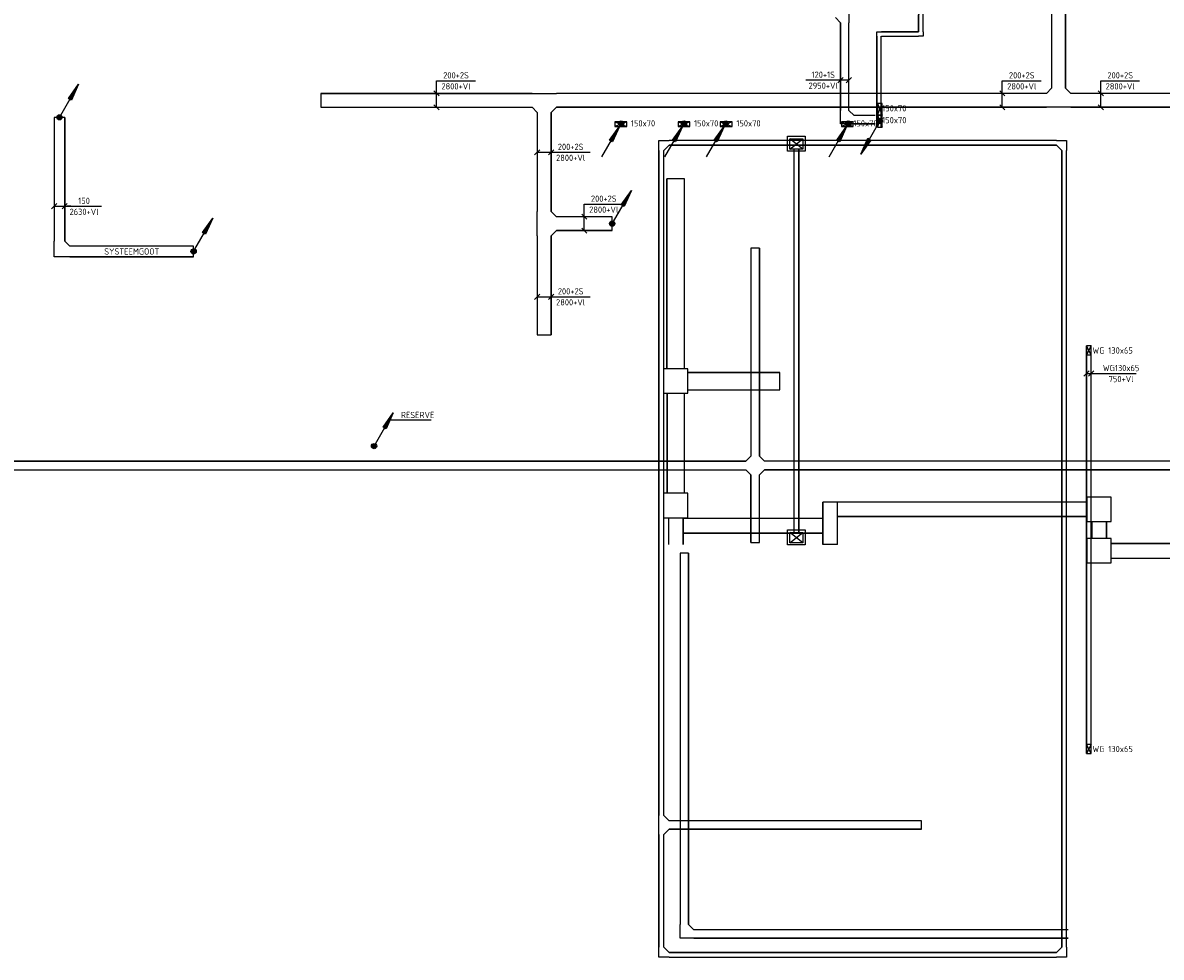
# Model space of a CAD drawing. Header units: millimetres. Extents: x 86133 to 133021, y 140425 to 175802.
# Tile 6 of 9: x 104508 to 120847, y 154051 to 167463. Entities that reach past the tile are written whole.
import ezdxf
from ezdxf.enums import TextEntityAlignment as Align

# ---------------------------------------------------------------- set-up
doc = ezdxf.new("R2010")
doc.units = ezdxf.units.MM
doc.header["$LTSCALE"] = 50
doc.linetypes.add('B-SL0', pattern=[100000000.0, 0, -100000000.0])
doc.layers.get('0').update_dxf_attribs({"linetype": 'CONTINUOUS'})
for name, color, linetype in [('EB61301-_ATTRIB', 2, 'CONTINUOUS'), ('EB61303-_ATTRIB', 2, 'CONTINUOUS'), ('EB61333-_ATTRIB', 2, 'CONTINUOUS'), ('EL61301-_KABELGOOT', 3, 'CONTINUOUS'), ('EL61302-_KABELLADDER', 3, 'CONTINUOUS'), ('EL61303-_WANDGOOT', 3, 'CONTINUOUS'), ('EL61305-_VLOERGOOT', 3, 'CONTINUOUS'), ('EL61323-_LSP-WANDGOOT', 3, 'CONTINUOUS'), ('EL61333-_COM-WANDGOOT', 3, 'CONTINUOUS'), ('EM61301-_BEMATING', 1, 'CONTINUOUS'), ('EM61303-_BEMATING', 1, 'CONTINUOUS'), ('EM61321-_BEMATING', 1, 'CONTINUOUS'), ('ET61302-_BIJSCHRIFT', 7, 'CONTINUOUS')]:
    doc.layers.add(name, color=color, linetype=linetype)
doc.styles.add('NORATT', font='isocp.shx')
doc.styles.add('NORDIM', font='isocp.shx')
doc.styles.add('Normaal_staand', font='iso.shx')
doc.styles.get("Standard").update_dxf_attribs({"font": 'SIMPLEX'})

# ---------------------------------------------------------------- blocks, each defined once
blk = doc.blocks.new('KG2BB')
at = {"color": 0, "linetype": 'B-SL0'}
for p, q in [((110, -35), (110, 35)), ((-35, -110), (35, -110))]:
    blk.add_line(p, q, dxfattribs=at)
at = {"color": 0, "linetype": 'ByBlock'}
for points in [[(-35, -110), (-35, 35), (-35, 35), (110, 35)], [(110, -35), (110, -35), (35, -110), (35, -110)]]:
    blk.add_lwpolyline(points, dxfattribs=at)
at = {"color": 0, "flags": 3}
blk.add_attdef('HULPSTUK', (0, 0), '', height=1, rotation=270, dxfattribs=at)
blk = doc.blocks.new('EH100000')
at = {"color": 0, "linetype": 'ByBlock'}
for p, q in [((1, 0.5), (0, 0.5)), ((1, 0.5, 1), (0, 0.5, 1)), ((0, -0.5, 1), (1, -0.5, 1)), ((1, -0.5), (0, -0.5))]:
    blk.add_line(p, q, dxfattribs=at)
at = {"color": 0, "linetype": 'ByBlock', "invisible_edges": 15}
for points in [[(1, -0.5), (0, -0.5), (0, 0.5), (1, 0.5)], [(0, 0.5), (1, 0.5), (1, 0.5, 1), (0, 0.5, 1)], [(0, -0.5, 1), (1, -0.5, 1), (1, -0.5), (0, -0.5)]]:
    blk.add_3dface(points, dxfattribs=at)
at = {"color": 0, "style": 'NORATT'}
for tag, flags in [('M_CODE', 8), ('MERK', 9)]:
    blk.add_attdef(tag, text='', height=1.8, rotation=180, dxfattribs=dict(at, flags=flags)).set_placement((0.5, 0), align=Align.MIDDLE_CENTER)
for tag, flags in [('FUNCTIE', 8), ('SCHOT', 9)]:
    blk.add_attdef(tag, text='', height=1.8, dxfattribs=dict(at, flags=flags)).set_placement((0.5, 0), align=Align.MIDDLE_CENTER)
blk = doc.blocks.new('EH100005')
at = {"color": 0}
blk.add_lwpolyline([(-1, -0.5), (0, -0.5), (0, 0.5), (-1, 0.5)], dxfattribs=at)
at = {"color": 0, "style": 'NORATT', "flags": 9}
blk.add_attdef('HULPSTUK', text='', height=0.5, dxfattribs=at).set_placement((0, 0), align=Align.MIDDLE)
blk = doc.blocks.new('KG3BCB')
at = {"color": 0, "linetype": 'B-SL0'}
for p, q in [((-135, 35), (-135, -35)), ((135, -35), (135, 35)), ((-60, -110), (60, -110))]:
    blk.add_line(p, q, dxfattribs=at)
at = {"color": 0, "linetype": 'ByBlock'}
for points in [[(-135, 35), (0, 35), (0, 35), (135, 35)], [(-60, -110), (-60, -110), (-135, -35), (-135, -35)], [(135, -35), (135, -35), (60, -110), (60, -110)]]:
    blk.add_lwpolyline(points, dxfattribs=at)
at = {"color": 0, "flags": 3}
blk.add_attdef('HULPSTUK', (0, 0), '', height=1, rotation=270, dxfattribs=at)
blk = doc.blocks.new('VP3EEE')
at = {"color": 0, "linetype": 'ByBlock'}
blk.add_lwpolyline([(-175, -175), (175, -175), (175, 175), (-175, 175)], close=True, dxfattribs=at)
at = {"color": 0, "flags": 3}
blk.add_attdef('HULPSTUK', (0, 0), '', height=1, dxfattribs=at)
blk = doc.blocks.new('KG4CCCC')
at = {"color": 0, "linetype": 'B-SL0'}
for p, q in [((-135, 60), (-135, -60)), ((60, 135), (-60, 135)), ((135, -60), (135, 60)), ((-60, -135), (60, -135))]:
    blk.add_line(p, q, dxfattribs=at)
at = {"color": 0, "linetype": 'ByBlock'}
for points in [[(-135, 60), (-135, 60), (-60, 135), (-60, 135)], [(60, 135), (60, 135), (135, 60), (135, 60)], [(-60, -135), (-60, -135), (-135, -60), (-135, -60)], [(135, -60), (135, -60), (60, -135), (60, -135)]]:
    blk.add_lwpolyline(points, dxfattribs=at)
at = {"color": 0, "flags": 3}
blk.add_attdef('HULPSTUK', (0, 0), '', height=1, dxfattribs=at)
blk = doc.blocks.new('ES111201')
at = {"color": 0}
for p, q in [((0.38, 0.65), (5.5, 9.53)), ((0.73, 0.15), (-0.73, 0.15)), ((0.6, 0.45), (-0.6, 0.45)), ((0.73, -0.15), (-0.73, -0.15)), ((0.6, -0.45), (-0.6, -0.45))]:
    blk.add_line(p, q, dxfattribs=at)
for points in [[(2.57, 5.45), (5.5, 9.53), (3.43, 4.95)], [(3.22, 5.07), (4.63, 8.01), (2.78, 5.32)]]:
    blk.add_lwpolyline(points, close=True, dxfattribs=at)
blk.add_circle((0, 0), 0.75, dxfattribs=at)
blk = doc.blocks.new('EH113-200-200-200-000-060')
at = {"color": 0, "linetype": 'ByBlock'}
for points in [[(-175, 100), (0, 100), (0, 100), (175, 100)], [(-100, -175), (-100, -175), (-175, -100), (-175, -100)], [(175, -100), (175, -100), (100, -175), (100, -175)]]:
    blk.add_lwpolyline(points, dxfattribs=at)
at = {"color": 0, "style": 'NORATT', "flags": 1}
blk.add_attdef('HULPSTUK', (0, 0, 2700), '', height=1, rotation=180, dxfattribs=at)
blk = doc.blocks.new('EH132-065-065-000-000-120')
at = {"color": 0, "linetype": 'ByBlock'}
for points in [[(-32.5, -32.5), (-32.5, 32.5), (-32.5, 32.5), (32.5, 32.5)], [(32.5, -32.5), (32.5, -32.5), (32.5, -32.5), (32.5, -32.5)]]:
    blk.add_lwpolyline(points, dxfattribs=at)
at = {"color": 0, "style": 'NORATT', "flags": 1}
blk.add_attdef('HULPSTUK', (0, 0, 425), '', height=1, rotation=360, dxfattribs=at)
blk = doc.blocks.new('ES111202')
at = {"color": 0}
for p, q in [((-0.73, 0.15), (0.73, 0.15)), ((-0.6, 0.45), (0.6, 0.45)), ((-0.38, -0.65), (-5.5, -9.53)), ((-0.73, -0.15), (0.73, -0.15)), ((-0.6, -0.45), (0.6, -0.45))]:
    blk.add_line(p, q, dxfattribs=at)
for points in [[(-2.57, -5.45), (-5.5, -9.53), (-3.43, -4.95)], [(-3.22, -5.07), (-4.62, -8.01), (-2.78, -5.32)]]:
    blk.add_lwpolyline(points, close=True, dxfattribs=at)
blk.add_circle((0, 0), 0.75, dxfattribs=at)
at = {"color": 0, "flags": 9}
blk.add_attdef('M_CODE', text='', height=1.8, dxfattribs=at).set_placement((0, 0), align=Align.MIDDLE)
blk = doc.blocks.new('EH100002')
at = {"color": 0}
for p, q in [((0.5, 0.5, 1), (-0.5, -0.5, 1)), ((-0.5, 0.5, 1), (0.5, -0.5, 1))]:
    blk.add_line(p, q, dxfattribs=at)
blk.add_lwpolyline([(-0.5, -0.5), (0.5, -0.5), (0.5, 0.5), (-0.5, 0.5)], close=True, dxfattribs=at)
at = {"color": 0, "style": 'NORATT'}
for tag, flags, p in [('HULPSTUK', 9, (0, 0)), ('FUNCTIE', 9, (0, -0.08, 1)), ('SCHOT', 9, (0, -0.04, 1)), ('CODE', 8, (0, -2, 1))]:
    blk.add_attdef(tag, text='', height=1.8, dxfattribs=dict(at, flags=flags)).set_placement(p, align=Align.MIDDLE_CENTER)
blk = doc.blocks.new('ES111251')
at = {"color": 0}
for p, q in [((0.73, 0.15), (-0.73, 0.15)), ((0.6, 0.45), (-0.6, 0.45)), ((-5.5, -9.53), (-0.38, -0.65)), ((0.73, -0.15), (-0.73, -0.15)), ((0.6, -0.45), (-0.6, -0.45))]:
    blk.add_line(p, q, dxfattribs=at)
for points in [[(-3.31, -4.73), (-0.38, -0.65), (-2.44, -5.23)], [(-2.66, -5.1), (-1.25, -2.17), (-3.09, -4.85)]]:
    blk.add_lwpolyline(points, close=True, dxfattribs=at)
blk.add_circle((0, 0), 0.75, dxfattribs=at)
blk = doc.blocks.new('EH112-120-120-000-000-060')
at = {"color": 0, "linetype": 'ByBlock'}
for points in [[(-60, -135), (-60, 60), (-60, 60), (135, 60)], [(135, -60), (135, -60), (60, -135), (60, -135)]]:
    blk.add_lwpolyline(points, dxfattribs=at)
at = {"color": 0, "style": 'NORATT', "flags": 1}
blk.add_attdef('HULPSTUK', (0, 0, 2700), '', height=1, rotation=90, dxfattribs=at)
blk = doc.blocks.new('EH113-120-120-120-000-060')
at = {"color": 0, "linetype": 'ByBlock'}
for points in [[(-135, 60), (0, 60), (0, 60), (135, 60)], [(-60, -135), (-60, -135), (-135, -60), (-135, -60)], [(135, -60), (135, -60), (60, -135), (60, -135)]]:
    blk.add_lwpolyline(points, dxfattribs=at)
at = {"color": 0, "style": 'NORATT', "flags": 1}
blk.add_attdef('HULPSTUK', (0, 0, 3200), '', height=1, rotation=90, dxfattribs=at)
blk = doc.blocks.new('*U66')
for p, q in [((-137.5, -37.5), (-62.5, 37.5)), ((-100, 0), (280, 0)), ((62.5, -37.5), (137.5, 37.5)), ((280, 0), (280, 0)), ((280, 0), (280, -558))]:
    blk.add_line(p, q)
at = {"color": 1, "style": 'NORDIM'}
for s, p in [('2800+Vl', (201.25, -279)), ('200+2S', (358.75, -279))]:
    blk.add_text(s, height=90, rotation=270, dxfattribs=at).set_placement(p, align=Align.MIDDLE)
blk = doc.blocks.new('*U68')
for p, q in [((-137.5, -37.5), (-62.5, 37.5)), ((-100, 0), (280, 0)), ((62.5, -37.5), (137.5, 37.5)), ((280, 0), (280, 0)), ((280, 0), (280, -558))]:
    blk.add_line(p, q)
at = {"color": 1, "style": 'NORDIM'}
for s, p in [('2800+Vl', (201.25, -279)), ('200+2S', (358.75, -279))]:
    blk.add_text(s, height=90, rotation=270, dxfattribs=at).set_placement(p, align=Align.MIDDLE)
blk = doc.blocks.new('*U67')
for p, q in [((-137.5, -37.5), (-62.5, 37.5)), ((-100, 0), (100, 0)), ((62.5, -37.5), (137.5, 37.5)), ((100, 0), (100, 0)), ((100, 0), (658, 0))]:
    blk.add_line(p, q)
at = {"color": 1, "style": 'NORDIM'}
for s, p in [('200+2S', (379, 78.75)), ('2800+Vl', (379, -78.75))]:
    blk.add_text(s, height=90, dxfattribs=at).set_placement(p, align=Align.MIDDLE)
blk = doc.blocks.new('*U74')
for p, q in [((-98, -38), (-22, 38)), ((-60, 0), (60, 0)), ((22, -38), (98, 38)), ((60, 0), (60, 0)), ((60, 0), (558, 0))]:
    blk.add_line(p, q)
at = {"color": 1, "style": 'NORDIM'}
for s, p in [('2950+Vl', (309, 79)), ('120+1S', (309, -79))]:
    blk.add_text(s, height=90, rotation=180, dxfattribs=at).set_placement(p, align=Align.MIDDLE)
blk = doc.blocks.new('EH112-120-120-000-000-060-C075')
at = {"color": 0, "linetype": 'ByBlock'}
for points in [[(-60, -135), (-60, 60), (-60, 60), (135, 60)], [(135, -60), (135, -60), (60, -135), (60, -135)]]:
    blk.add_lwpolyline(points, dxfattribs=at)
at = {"invisible_edges": 15}
for points in [[(60, -135), (-60, -135), (-60, 60), (60, -135)], [(-60, 60), (60, -135), (135, -60), (-60, 60)], [(135, -60), (-60, 60), (135, 60), (135, -60)]]:
    blk.add_3dface(points, dxfattribs=at)
at = {"color": 0, "style": 'NORATT', "flags": 1}
for tag in ['HULPSTUK', 'MERK']:
    blk.add_attdef(tag, (0, 0, 2550), '', height=1, rotation=270, dxfattribs=at)
blk = doc.blocks.new('*U80')
for p, q in [((-70, -38), (5, 38)), ((-32, 0), (250, 0)), ((-5, -38), (70, 38)), ((250, 0), (250, 0)), ((250, 0), (677, 0))]:
    blk.add_line(p, q)
at = {"color": 1, "style": 'NORDIM'}
for s, p in [('WG130x65', (463, 79)), ('750+Vl', (463, -79))]:
    blk.add_text(s, height=90, dxfattribs=at).set_placement(p, align=Align.MIDDLE)
blk = doc.blocks.new('EH112-150-150-000-000-060-C075')
at = {"color": 0, "linetype": 'ByBlock'}
for points in [[(-75, -150), (-75, 75), (-75, 75), (150, 75)], [(150, -75), (150, -75), (75, -150), (75, -150)]]:
    blk.add_lwpolyline(points, dxfattribs=at)
at = {"invisible_edges": 15}
for points in [[(75, -150), (-75, -150), (-75, 75), (75, -150)], [(-75, 75), (75, -150), (150, -75), (-75, 75)], [(150, -75), (-75, 75), (150, 75), (150, -75)]]:
    blk.add_3dface(points, dxfattribs=at)
at = {"color": 0, "style": 'NORATT', "flags": 1}
for tag in ['HULPSTUK', 'MERK']:
    blk.add_attdef(tag, (0, 0, 2630), '', height=1, rotation=270, dxfattribs=at)
blk = doc.blocks.new('*U83')
for p, q in [((-112, -38), (-38, 38)), ((-75, 0), (165, 0)), ((38, -38), (112, 38)), ((165, 0), (104, 0)), ((104, 0), (601, 0))]:
    blk.add_line(p, q)
at = {"color": 1, "style": 'NORDIM'}
for s, p in [('150', (353, 79)), ('2630+Vl', (353, -79))]:
    blk.add_text(s, height=90, dxfattribs=at).set_placement(p, align=Align.MIDDLE)

msp = doc.modelspace()

# ---------------------------------------------------------------- linework, layer by layer
at = {"layer": 'EL61305-_VLOERGOOT'}
for p, q in [((115482, 165619), (115482, 165835)), ((115482, 165835), (115735, 165835)), ((115735, 165835), (115735, 165619)), ((115519, 165650), (115703, 165797)), ((115703, 165650), (115519, 165797)), ((115735, 165619), (115482, 165619)), ((115482, 160184), (115735, 160184)), ((115482, 159968), (115482, 160184)), ((115703, 159999), (115519, 160146)), ((115519, 159999), (115703, 160146)), ((115735, 160184), (115735, 159968)), ((115735, 159968), (115482, 159968))]:
    msp.add_line(p, q, dxfattribs=at)
for points in [[(115519, 165650), (115519, 165797), (115703, 165797), (115703, 165650)], [(115519, 159999), (115519, 160146), (115703, 160146), (115703, 159999)]]:
    msp.add_lwpolyline(points, close=True, dxfattribs=at)
msp.add_lwpolyline([(116200, 159975), (115990, 159975)], dxfattribs=at)
at = {"layer": 'ET61302-_BIJSCHRIFT', "color": 1}
msp.add_line((109772, 161763), (110367, 161763), dxfattribs=at)

# ---------------------------------------------------------------- block references
at = {"layer": 'EL61301-_KABELGOOT', "zscale": 60}
for name, p, xscale, yscale, rotation in [('EH100000', (119374, 166525, 2800), 6076.070328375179, 200, 90), ('EH100000', (116305, 167463, 2950), 1257.167433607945, 120, 270), ('EH100005', (108787, 166350, 2800), 60, 200, 180), ('EH100000', (111817, 166350, 2800), 3029.953832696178, 200, 180), ('EH100000', (111992, 164755, 2800), 1420.191636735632, 200, 89.9999999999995), ('EH100000', (105035, 164331, 2630), 1775.000000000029, 150, 90), ('EH100005', (105035, 166106, 2630), 60, 150, 90), ('EH100000', (113674, 165630, 5000), 9545.745138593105, 70, 270), ('EH100000', (115609, 160146, 5000), 5505.713749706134, 70, 90), ('EH100000', (119454, 165630, 5000), 11433.24712355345, 70, 270), ('EH100000', (111992, 162982, 2800), 1422.667703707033, 200, 90.00000000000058), ('EH100005', (115019, 164229, 5000), 60, 120, 90), ('EH100000', (115019, 161244, 5000), 2985.301666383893, 120, 90), ('EH100005', (111992, 162982, 2800), 60, 200, 270.0000000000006), ('EH100000', (114884, 161109, 5000), 14162.85645002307, 120, 179.9999999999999), ('EH100000', (115019, 160974, 5000), 970.6983336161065, 120, 270), ('EH100005', (115019, 160003, 5000), 60, 120, 270), ('EH100000', (114003, 154521, 2550), 5330, 120, 89.99999999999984), ('EH100005', (114003, 159851, 2550), 60, 120, 89.99999999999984), ('EH100000', (113674, 155814, 5000), 1617.501984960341, 70, 270), ('EH100000', (119344, 154086, 5000), 5559.80920349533, 70, 180)]:
    msp.add_blockref(name, p, dxfattribs=dict(at, xscale=xscale, yscale=yscale, rotation=rotation))
at = {"layer": 'EL61301-_KABELGOOT'}
for name, p, rotation in [('EH113-120-120-120-000-060', (116305, 167598, 2950), 270), ('EH113-200-200-200-000-060', (119374, 166350, 2800), 180), ('EH112-120-120-000-000-060', (116305, 166071, 2950), 90.00000000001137), ('KG2BB', (119454, 165740, 5000), 270), ('EH113-200-200-200-000-060', (111992, 164580, 2800), 89.9999999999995), ('EH112-150-150-000-000-060-C075', (105035, 164181, 2630), 90), ('KG3BCB', (113674, 155949, 5000), 90), ('EH112-120-120-000-000-060-C075', (114003, 154386, 2550), 89.99999999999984), ('KG2BB', (113674, 154086, 5000), 90), ('KG2BB', (119454, 154086, 5000), 180)]:
    msp.add_blockref(name, p, dxfattribs=dict(at, rotation=rotation))
for name, p, xscale, yscale, zscale in [('ES111201', (105035, 166106, 2630), 50, 50, 50), ('EH100000', (112167, 166350, 2800), 7032.261740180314, 200, 60), ('EH100000', (119549, 166350, 2800), 2642.534854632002, 200, 60), ('EH100000', (116439, 166071, 2950), 303.8303222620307, 120, 60), ('EH100000', (113784, 165740, 5000), 5559.80920349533, 70, 60), ('ES111201', (112967, 164580), 50, 50, 50), ('ES111201', (106960, 164181, 2630), 50, 50, 50), ('ES111201', (106960, 164181, 2630), 50, 50, 50), ('EH100000', (112167, 164580, 2800), 800.3073699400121, 200, 60), ('EH100005', (112967, 164580, 2800), 60, 200, 60), ('EH100005', (106960, 164181, 2630), 60, 150, 60), ('EH100000', (115154, 161109, 5000), 7007.122021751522, 120, 60), ('EH100000', (113784, 155949, 5000), 3623.425758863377, 120, 60), ('EH100005', (117407, 155949, 5000), 60, 120, 60), ('EH100000', (114138, 154386, 2550), 5372.158603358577, 120, 60)]:
    msp.add_blockref(name, p, dxfattribs=dict(at, xscale=xscale, yscale=yscale, zscale=zscale))
for name, p in [('EH113-200-200-200-000-060', (111992, 166350, 2800)), ('KG2BB', (113674, 165740, 5000)), ('KG2BB', (113674, 165740, 5000)), ('KG4CCCC', (115019, 161109, 5000))]:
    msp.add_blockref(name, p, dxfattribs=at)
ref = msp.add_blockref('EH100000', (105185, 164181, 2630), dxfattribs=dict(at, xscale=1775.000000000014, yscale=150, zscale=60))
ref.add_attrib('FUNCTIE', 'SYSTEEMGOOT', dxfattribs={"layer": 'EB61301-_ATTRIB', "color": 1, "height": 90, "style": 'NORATT', "flags": 8}).set_placement((106073, 164181, 2630), align=Align.MIDDLE_CENTER)
at = {"layer": 'EL61302-_KABELLADDER', "xscale": 50, "yscale": 50, "zscale": 50}
msp.add_blockref('ES111201', (109550, 161387), dxfattribs=at)
at = {"layer": 'EL61303-_WANDGOOT', "yscale": 65}
for name, p, xscale, zscale, rotation in [('EH100000', (119808, 162825), 5849.999999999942, 119.9999999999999, 270), ('EH100005', (119808, 162825), 120, 120, 90), ('EH100005', (119808, 156975), 120, 120, 270)]:
    msp.add_blockref(name, p, dxfattribs=dict(at, xscale=xscale, zscale=zscale, rotation=rotation))
at = {"layer": 'EL61303-_WANDGOOT'}
ref = msp.add_blockref('EH100002', (119808, 162760), dxfattribs=dict(at, xscale=130, yscale=65, zscale=3000, rotation=270))
ref.add_attrib('CODE', 'WG 130x65', dxfattribs={"layer": 'EB61303-_ATTRIB', "color": 1, "height": 90, "style": 'NORATT', "flags": 8}).set_placement((120149, 162760), align=Align.MIDDLE_CENTER)
ref = msp.add_blockref('EH100002', (119808, 157040), dxfattribs=dict(at, xscale=130, yscale=65, zscale=3000, rotation=270))
ref.add_attrib('CODE', 'WG 130x65', dxfattribs={"layer": 'EB61303-_ATTRIB', "color": 1, "height": 90, "style": 'NORATT', "flags": 8}).set_placement((120149, 157040), align=Align.MIDDLE_CENTER)
at = {"layer": 'EL61305-_VLOERGOOT', "zscale": 30}
for name, p, xscale, yscale, rotation in [('EH100000', (113878, 165224, -30), 2729, 250, 270), ('EH100005', (113878, 165224, -30), 30, 250, 90), ('EH100000', (115375, 162320, -30), 1322, 250, 180), ('EH100000', (113880, 162145, -30), 1435, 250, 270), ('EH100000', (116095, 160585, -30), 610, 210, 270), ('EH100005', (116095, 160585, -30), 30, 210, 90), ('EH100000', (113880, 159975, -30), 385, 210, 90), ('EH100000', (116095, 160305, -30), 330, 210, 270.0000000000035), ('EH100000', (116095, 160305, -30), 330, 210, 269.9999999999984), ('EH100000', (119955, 160061, -30), 244, 210, 90), ('EH100000', (121633, 159886, -30), 1503.724775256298, 210, 180)]:
    msp.add_blockref(name, p, dxfattribs=dict(at, xscale=xscale, yscale=yscale, rotation=rotation))
at = {"layer": 'EL61305-_VLOERGOOT'}
for p, rotation in [((113878, 162320), 90.0351209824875), ((113880, 160535, -30), 90.0351209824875), ((119955, 160480, -30), 270), ((119955, 159886, -30), 90)]:
    msp.add_blockref('VP3EEE', p, dxfattribs=dict(at, rotation=rotation))
at = {"layer": 'EL61305-_VLOERGOOT', "zscale": 30}
for name, p, xscale, yscale in [('EH100005', (115375, 162320, -30), 30, 250), ('EH100000', (116200, 160480, -30), 3580, 210), ('EH100000', (113985, 160245, -30), 2005, 210)]:
    msp.add_blockref(name, p, dxfattribs=dict(at, xscale=xscale, yscale=yscale))
at = {"layer": 'EL61323-_LSP-WANDGOOT', "xscale": 50, "yscale": 50, "zscale": 50}
msp.add_blockref('ES111202', (116809, 166053), dxfattribs=at)
at = {"layer": 'EL61333-_COM-WANDGOOT', "yscale": 65, "zscale": 120}
for p, xscale, rotation in [((117399, 167902, 425), 567.0571460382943, 269.8117125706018), ((117365, 167302, 425), 534.8933724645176, 180), ((116797, 167270, 425), 1305, 270)]:
    msp.add_blockref('EH100000', p, dxfattribs=dict(at, xscale=xscale, rotation=rotation))
at = {"layer": 'EL61333-_COM-WANDGOOT'}
msp.add_blockref('EH132-065-065-000-000-120', (116797, 167302, 425), dxfattribs=at)
at = {"layer": 'EL61333-_COM-WANDGOOT', "rotation": 180}
msp.add_blockref('EH132-065-065-000-000-120', (117397, 167302, 425), dxfattribs=at)
at = {"layer": 'EL61333-_COM-WANDGOOT'}
ref = msp.add_blockref('EH100002', (116807, 166220, -2202), dxfattribs=dict(at, xscale=170, yscale=65, zscale=4405, rotation=90))
ref.add_attrib('CODE', '150x70', dxfattribs={"layer": 'EB61333-_ATTRIB', "color": 1, "height": 90, "style": 'NORATT', "flags": 8}).set_placement((117016, 166236, -647), align=Align.MIDDLE_CENTER)
at = {"layer": 'EL61333-_COM-WANDGOOT', "xscale": 50, "yscale": 50, "zscale": 50}
for p in [(113096, 166016, -2202), (113998, 166016, -2202), (114597, 166016, -2202), (116356, 166016, -2202)]:
    msp.add_blockref('ES111251', p, dxfattribs=at)
at = {"layer": 'EL61333-_COM-WANDGOOT'}
ref = msp.add_blockref('EH100002', (113091, 166007, -2202), dxfattribs=dict(at, xscale=170, yscale=65, zscale=210))
ref.add_attrib('CODE', '150x70', dxfattribs={"layer": 'EB61333-_ATTRIB', "color": 1, "height": 90, "style": 'NORATT', "flags": 8}).set_placement((113410, 166020, -648), align=Align.MIDDLE_CENTER)
ref = msp.add_blockref('EH100002', (113998, 166007, -2202), dxfattribs=dict(at, xscale=170, yscale=65, zscale=210))
ref.add_attrib('CODE', '150x70', dxfattribs={"layer": 'EB61333-_ATTRIB', "color": 1, "height": 90, "style": 'NORATT', "flags": 8}).set_placement((114317, 166020, -648), align=Align.MIDDLE_CENTER)
ref = msp.add_blockref('EH100002', (114604, 166007, -2202), dxfattribs=dict(at, xscale=170, yscale=65, zscale=210))
ref.add_attrib('CODE', '150x70', dxfattribs={"layer": 'EB61333-_ATTRIB', "color": 1, "height": 90, "style": 'NORATT', "flags": 8}).set_placement((114923, 166020, -648), align=Align.MIDDLE_CENTER)
ref = msp.add_blockref('EH100002', (116341, 166007, -2202), dxfattribs=dict(at, xscale=170, yscale=65, zscale=210))
ref.add_attrib('CODE', '150x70', dxfattribs={"layer": 'EB61333-_ATTRIB', "color": 1, "height": 90, "style": 'NORATT', "flags": 8}).set_placement((116602, 166020, -648), align=Align.MIDDLE_CENTER)
ref = msp.add_blockref('EH100002', (116807, 166050, -2202), dxfattribs=dict(at, xscale=170, yscale=65, zscale=4405, rotation=90))
ref.add_attrib('CODE', '150x70', dxfattribs={"layer": 'EB61333-_ATTRIB', "color": 1, "height": 90, "style": 'NORATT', "flags": 8}).set_placement((117016, 166066, -647), align=Align.MIDDLE_CENTER)
at = {"layer": 'EM61301-_BEMATING', "rotation": 180}
msp.add_blockref('*U74', (116305, 166639, 2950), dxfattribs=at)
at = {"layer": 'EM61301-_BEMATING'}
msp.add_blockref('*U83', (105035, 164829, 2630), dxfattribs=at)
at = {"layer": 'EM61303-_BEMATING'}
msp.add_blockref('*U80', (119808, 162429), dxfattribs=at)
at = {"layer": 'EM61321-_BEMATING', "rotation": 90}
for name, p in [('*U66', (110447, 166350)), ('*U66', (118566, 166350)), ('*U68', (119979, 166350)), ('*U66', (112567, 164580))]:
    msp.add_blockref(name, p, dxfattribs=at)
at = {"layer": 'EM61321-_BEMATING'}
for p in [(111992, 165604), (111992, 163530)]:
    msp.add_blockref('*U67', p, dxfattribs=at)

# ---------------------------------------------------------------- texts
at = {"layer": 'ET61302-_BIJSCHRIFT', "color": 1, "style": 'Normaal_staand'}
msp.add_text('RESERVE', height=90, dxfattribs=at).set_placement((109935, 161762), align=Align.BOTTOM_LEFT)

doc.saveas('drawing.dxf')
